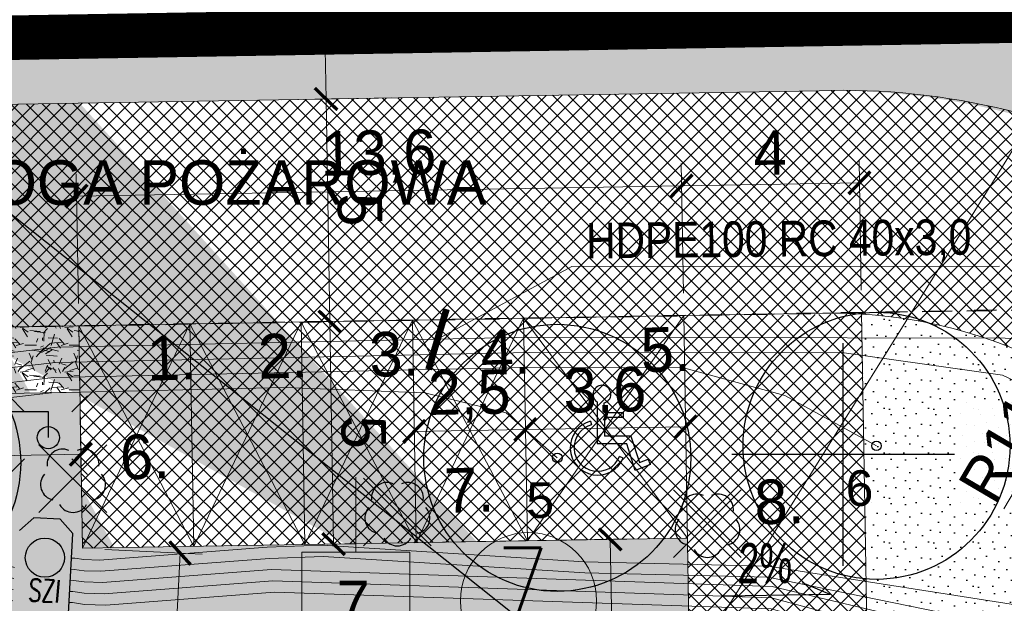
# Model space of a CAD drawing. Extents: x 40810 to 6568062, y -66833 to 5647239.
# Tile 27 of 43: x 6567781 to 6567804, y 5646997 to 5647010. Entities that reach past the tile are written whole.
import ezdxf
from ezdxf import colors
from ezdxf.entities.mleader import LeaderData, LeaderLine
from ezdxf.math import Vec2, Vec3

# ---------------------------------------------------------------- set-up
doc = ezdxf.new("R2010")
doc.units = 0
doc.header["$MEASUREMENT"] = 0
for name, pattern in [('ACAD_ISO10W100', [18, 12, -3, 0, -3]), ('DGN_STYLE_2191', [1, -0.25, 0.5, -0.25]), ('DGN_STYLE_9021', [7.5, 3.75, 3.75]), ('KTJZ01_05', [2, 1.5, -0.5])]:
    doc.linetypes.add(name, pattern=pattern)
doc.layers.get('0').update_dxf_attribs({"linetype": 'CONTINUOUS'})
doc.layers.get('Defpoints').update_dxf_attribs({"linetype": 'CONTINUOUS'})
for name, color, linetype, lineweight in [('_EKO_DŹ_odwierty', 4, 'CONTINUOUS', 25), ('_Eko_DŹ_odwierty_obszar', 4, 'CONTINUOUS', 25), ('_EKO_DŹ_odwierty_OPIS', 3, 'CONTINUOUS', 15), ('_EKO_DŹ_poziomy', 3, 'CONTINUOUS', 20), ('_EKO_DŻ_studnia', 4, 'CONTINUOUS', 30), ('_IS_EKO_opis', 7, 'CONTINUOUS', 15), ('A_wymiarowanie', 176, 'CONTINUOUS', 9), ('E_opisy', 7, 'CONTINUOUS', 15), ('l.widokowa', 140, 'CONTINUOUS', 15), ('szraf1', 8, 'CONTINUOUS', 5), ('wymiarowanie', 176, 'CONTINUOUS', 9)]:
    doc.layers.add(name, color=color, linetype=linetype, lineweight=lineweight)
for name, color, linetype in [('BDOT1', 7, 'CONTINUOUS'), ('D-opis', 104, 'CONTINUOUS'), ('EWID', 7, 'CONTINUOUS'), ('GESUT1', 7, 'CONTINUOUS'), ('REDAKCJA1', 7, 'CONTINUOUS'), ('Z-zielen', 62, 'CONTINUOUS')]:
    doc.layers.add(name, color=color, linetype=linetype)
doc.styles.add('$0$瑳汹1', font='arial.ttf', dxfattribs={"height": 1})
doc.styles.add('Arial_1', font='arial.ttf')
doc.styles.get("Standard").update_dxf_attribs({"font": 'GOTHIC.TTF'})
doc.styles.add('WYMIAR', font='simplex.shx', dxfattribs={"width": 0.7, "oblique": 2, "height": 0.5})
doc.dimstyles.new('Skala 1-50', dxfattribs={"dimtxt": 1, "dimasz": 0.5, "dimexe": 0.5, "dimexo": 0.5, "dimgap": 0.2, "dimtad": 1, "dimtxsty": 'Standard', "dimblk": 'ARCHTICK', "dimcen": 0.5, "dimclrd": 256, "dimclre": 256, "dimadec": 0, "dimazin": 0, "dimtfac": 1, "dimtdec": 1, "dimtmove": 1, "dimatfit": 3, "dimldrblk": 'ARCHTICK', "dimfxl": 0, "dimlwd": -1, "dimlwe": -1, "dimarcsym": 0})
pattern_1 = [(45, (0, 0), (-0.1767766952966, 0.1767766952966), []), (135, (0, 0), (-0.1767766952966, -0.1767766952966), [])]
pattern_2 = [(0, (0.04, 0.02), (0, 1), [0, -1]), (0, (0.36, 0.04), (0, 1), [0, -1]), (0, (0.18, 0.26), (0, 1), [0, -1]), (0, (0.4, 0.42), (0, 1), [0, -1]), (0, (0.14, 0.48), (0, 1), [0, -1]), (0, (0.22, 0.72), (0, 1), [0, -1]), (0, (0.08, 0.9), (0, 1), [0, -1]), (0, (0.4, 0.88), (0, 1), [0, -1]), (0, (0.64, 0.92), (0, 1), [0, -1]), (0, (0.76, 0.68), (0, 1), [0, -1]), (0, (0.96, 0.66), (0, 1), [0, -1]), (0, (0.96, 0.3), (0, 1), [0, -1]), (0, (0.78, 0.18), (0, 1), [0, -1]), (0, (0.5, 0.24), (0, 1), [0, -1]), (0, (0.68, 0.42), (0, 1), [0, -1]), (0, (0.5, 0.6), (0, 1), [0, -1]), (0, (0.92, 0.04), (0, 1), [0, -1])]

# ---------------------------------------------------------------- blocks, each defined once
blk = doc.blocks.new('K100')
at = {"layer": 'REDAKCJA1', "color": 7, "linetype": 'Continuous'}
for p, q in [((0, -50), (0, 50)), ((50, 0), (-50, 0))]:
    blk.add_line(p, q, dxfattribs=at)
blk = doc.blocks.new('OBOP02_1')
at = {"layer": 'BDOT1', "color": 7, "linetype": 'Continuous'}
blk.add_circle((0, 0), 0.01, dxfattribs=at)
for centre, start, end in [((-0.47, 0.647), 66, 186), ((0.47, 0.647), 354, 114), ((-0.761, -0.247), 138, 258), ((0.761, -0.247), 282, 42), ((0, -0.8), 210, 330)]:
    blk.add_arc(centre, 0.7, start, end, dxfattribs=at)
blk = doc.blocks.new('EGBP04_1')
at = {"layer": 'EWID', "color": 92, "linetype": 'Continuous'}
blk.add_circle((0, 0), 0.5, dxfattribs=at)
blk = doc.blocks.new('_ArchTick')
at = {"color": 0, "linetype": 'ByBlock', "const_width": 0.15}
blk.add_lwpolyline([(-0.5, -0.5), (0.5, 0.5)], dxfattribs=at)
blk = doc.blocks.new('*D205')
at = {"layer": 'Defpoints', "color": 0}
for p in [(6567787.817, 5647002.978), (6567788.462, 5647002.989), (6567787.902, 5646997.979)]:
    blk.add_point(p, dxfattribs=at)
at = {"layer": 'wymiarowanie'}
for p, q in [((6567788.317, 5647002.987), (6567788.962, 5647002.998)), ((6567788.547, 5646997.99), (6567788.462, 5647002.989)), ((6567788.401, 5646997.988), (6567789.047, 5646997.998))]:
    blk.add_line(p, q, dxfattribs=at)
at = {"layer": 'wymiarowanie', "linetype": 'Continuous', "xscale": 0.5, "yscale": 0.5, "zscale": 0.5}
for p, rotation in [((6567788.462, 5647002.989), 90.97030732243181), ((6567788.547, 5646997.99), 270.9703073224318)]:
    blk.add_blockref('_ArchTick', p, dxfattribs=dict(at, rotation=rotation))
at = {"layer": 'wymiarowanie', "color": 0, "linetype": 'Continuous', "insert": (6567789.217, 5647000.502), "char_height": 1, "attachment_point": 5, "rotation": 270.9703}
blk.add_mtext('5', dxfattribs=at)
blk = doc.blocks.new('*D206')
at = {"layer": 'Defpoints', "color": 0}
for p in [(6567790.355, 5647008.022), (6567788.377, 5647007.989), (6567787.817, 5647002.978)]:
    blk.add_point(p, dxfattribs=at)
at = {"layer": 'wymiarowanie'}
for p, q in [((6567789.855, 5647008.014), (6567787.878, 5647007.98)), ((6567788.462, 5647002.989), (6567788.377, 5647007.989)), ((6567788.317, 5647002.987), (6567788.962, 5647002.998))]:
    blk.add_line(p, q, dxfattribs=at)
at = {"layer": 'wymiarowanie', "linetype": 'Continuous', "xscale": 0.5, "yscale": 0.5, "zscale": 0.5}
for p, rotation in [((6567788.377, 5647007.989), 90.97030732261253), ((6567788.462, 5647002.989), 270.9703073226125)]:
    blk.add_blockref('_ArchTick', p, dxfattribs=dict(at, rotation=rotation))
at = {"layer": 'wymiarowanie', "color": 0, "linetype": 'Continuous', "insert": (6567789.132, 5647005.501), "char_height": 1, "attachment_point": 5, "rotation": 270.9703}
blk.add_mtext('5', dxfattribs=at)
blk = doc.blocks.new('ZNAK-NIEPELNOSPRAWNY')
at = {"color": 18, "linetype": 'Continuous', "true_color": 0x000000}
for p, q in [((83.2, 120), (83.2, 66)), ((91.6, 118.5), (91.6, 106.3)), ((91.6, 106.3), (116.7, 106.3)), ((92.5, 99.8), (92.5, 76)), ((116.7, 99.8), (92.5, 99.8)), ((121.3, 66), (83.2, 66)), ((126.6, 76), (92.5, 76)), ((132.4, 31.7), (121.3, 66)), ((126.6, 76), (138, 41.9)), ((151.9, 39.1), (132.4, 31.7)), ((138, 41.9), (149.2, 46.2))]:
    blk.add_line(p, q, dxfattribs=at)
at = {"color": 18, "true_color": 0x000000}
for p, q in [((116.7, 106.3), (116.7, 99.8)), ((74.6, 95.3), (75.9, 90.5)), ((116.7, 47.6), (112, 49.5)), ((151.9, 39.1), (149.2, 46.2))]:
    blk.add_line(p, q, dxfattribs=at)
for centre, radius, start, end in [((89.3, 129.9), 11.6, 281.3814, 238.4269), ((83.8, 61), 35.5, 105.0242, 337.7265), ((83.8, 61), 30.5, 105.0242, 337.7265)]:
    blk.add_arc(centre, radius, start, end, dxfattribs=at)
blk = doc.blocks.new('*D234')
at = {"layer": 'Defpoints', "color": 0}
for p in [(6567782.902, 5646997.894), (6567782.54, 5646990.498), (6567784.734, 5646990.39)]:
    blk.add_point(p, dxfattribs=at)
at = {"layer": 'wymiarowanie'}
for p, q in [((6567783.402, 5646997.87), (6567785.595, 5646997.763)), ((6567785.096, 5646997.787), (6567784.734, 5646990.39)), ((6567783.04, 5646990.473), (6567785.233, 5646990.366))]:
    blk.add_line(p, q, dxfattribs=at)
at = {"layer": 'wymiarowanie', "linetype": 'Continuous', "xscale": 0.5, "yscale": 0.5, "zscale": 0.5}
for p, rotation in [((6567785.096, 5646997.787), 87.19807719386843), ((6567784.734, 5646990.39), 267.1980771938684)]:
    blk.add_blockref('_ArchTick', p, dxfattribs=dict(at, rotation=rotation))
at = {"layer": 'wymiarowanie', "color": 0, "linetype": 'Continuous', "insert": (6567784.145, 5646994.126), "char_height": 1, "attachment_point": 5, "rotation": 87.1981}
blk.add_mtext('7,41', dxfattribs=at)
blk = doc.blocks.new('*D235')
at = {"layer": 'Defpoints', "color": 0}
for p in [(6567794.765, 5646998.095), (6567788.356, 5646997.987), (6567788.578, 5646984.869)]:
    blk.add_point(p, dxfattribs=at)
at = {"layer": 'wymiarowanie'}
for p, q in [((6567788.856, 5646997.995), (6567795.265, 5646998.104)), ((6567794.987, 5646984.977), (6567794.765, 5646998.095)), ((6567789.078, 5646984.877), (6567795.487, 5646984.986))]:
    blk.add_line(p, q, dxfattribs=at)
at = {"layer": 'wymiarowanie', "linetype": 'Continuous', "xscale": 0.5, "yscale": 0.5, "zscale": 0.5}
for p, rotation in [((6567794.765, 5646998.095), 90.97030732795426), ((6567794.987, 5646984.977), 270.9703073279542)]:
    blk.add_blockref('_ArchTick', p, dxfattribs=dict(at, rotation=rotation))
at = {"layer": 'wymiarowanie', "color": 0, "linetype": 'Continuous', "insert": (6567795.647, 5646991.549), "char_height": 1, "attachment_point": 5, "rotation": 270.9703}
blk.add_mtext('13,12', dxfattribs=at)
blk = doc.blocks.new('*D243')
at = {"layer": 'Defpoints', "color": 0}
for p in [(6567796.366, 5647006.038), (6567796.416, 5647003.124), (6567782.818, 5647002.894)]:
    blk.add_point(p, dxfattribs=at)
at = {"layer": 'wymiarowanie'}
for p, q in [((6567796.407, 5647003.624), (6567796.358, 5647006.538)), ((6567782.809, 5647003.394), (6567782.76, 5647006.308)), ((6567782.768, 5647005.808), (6567796.366, 5647006.038))]:
    blk.add_line(p, q, dxfattribs=at)
at = {"layer": 'wymiarowanie', "linetype": 'Continuous', "xscale": 0.5, "yscale": 0.5, "zscale": 0.5}
for p, rotation in [((6567796.366, 5647006.038), 0.9703072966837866), ((6567782.768, 5647005.808), 180.9703072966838)]:
    blk.add_blockref('_ArchTick', p, dxfattribs=dict(at, rotation=rotation))
at = {"layer": 'wymiarowanie', "color": 0, "linetype": 'Continuous', "insert": (6567789.554, 5647006.694), "char_height": 1, "attachment_point": 5, "rotation": 0.9703}
blk.add_mtext('13,6', dxfattribs=at)
blk = doc.blocks.new('*D244')
at = {"layer": 'Defpoints', "color": 0}
for p in [(6567800.366, 5647006.106), (6567796.416, 5647003.124), (6567800.415, 5647003.192)]:
    blk.add_point(p, dxfattribs=at)
at = {"layer": 'wymiarowanie'}
for p, q in [((6567796.407, 5647003.624), (6567796.358, 5647006.538)), ((6567800.407, 5647003.692), (6567800.357, 5647006.606)), ((6567796.366, 5647006.038), (6567800.366, 5647006.106))]:
    blk.add_line(p, q, dxfattribs=at)
at = {"layer": 'wymiarowanie', "linetype": 'Continuous', "xscale": 0.5, "yscale": 0.5, "zscale": 0.5}
for p, rotation in [((6567796.366, 5647006.038), 180.9703073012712), ((6567800.366, 5647006.106), 0.9703073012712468)]:
    blk.add_blockref('_ArchTick', p, dxfattribs=dict(at, rotation=rotation))
at = {"layer": 'wymiarowanie', "color": 0, "linetype": 'Continuous', "insert": (6567798.354, 5647006.785), "char_height": 1, "attachment_point": 5, "rotation": 0.9703}
blk.add_mtext('4', dxfattribs=at)
blk = doc.blocks.new('*D277')
at = {"layer": 'Defpoints', "color": 0}
for p in [(6567805.305, 5647001.661), (6567799.729, 5646992.178)]:
    blk.add_point(p, dxfattribs=at)
at = {"layer": 'wymiarowanie'}
blk.add_line((6567803.61, 5646998.779), (6567805.305, 5647001.661), dxfattribs=at)
at = {"layer": 'wymiarowanie', "linetype": 'Continuous', "xscale": 0.5, "yscale": 0.5, "zscale": 0.5, "rotation": 59.54507785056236}
blk.add_blockref('_ArchTick', (6567805.305, 5647001.661), dxfattribs=at)
at = {"layer": 'wymiarowanie', "color": 0, "linetype": 'Continuous', "insert": (6567803.6, 5647000.143), "char_height": 1, "attachment_point": 5, "rotation": 59.5451}
blk.add_mtext('R11', dxfattribs=at)
blk = doc.blocks.new('*D288')
at = {"layer": 'Defpoints', "color": 0}
for p in [(6567786.84, 5647009.46), (6567786.865, 5647007.963), (6567788.377, 5647007.989)]:
    blk.add_point(p, dxfattribs=at)
at = {"layer": 'wymiarowanie'}
for p, q in [((6567788.352, 5647009.486), (6567788.297, 5647012.736)), ((6567787.34, 5647009.468), (6567788.852, 5647009.494)), ((6567788.352, 5647009.486), (6567788.377, 5647007.989)), ((6567787.365, 5647007.971), (6567788.877, 5647007.997))]:
    blk.add_line(p, q, dxfattribs=at)
at = {"layer": 'wymiarowanie', "linetype": 'Continuous', "xscale": 0.5, "yscale": 0.5, "zscale": 0.5}
for p, rotation in [((6567788.352, 5647009.486), 90.97030731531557), ((6567788.377, 5647007.989), 270.9703073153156)]:
    blk.add_blockref('_ArchTick', p, dxfattribs=dict(at, rotation=rotation))
at = {"layer": 'wymiarowanie', "color": 0, "linetype": 'Continuous', "insert": (6567789.073, 5647011.714), "char_height": 1, "attachment_point": 5, "rotation": 270.9703}
blk.add_mtext('1,5', dxfattribs=at)
blk = doc.blocks.new('*D301')
at = {"layer": 'Defpoints', "color": 0}
for p in [(6567782.843, 5647001.394), (6567772.844, 5647001.225), (6567782.866, 5647000.006)]:
    blk.add_point(p, dxfattribs=at)
at = {"layer": 'wymiarowanie'}
for p, q in [((6567772.853, 5647000.725), (6567772.876, 5646999.337)), ((6567782.851, 5647000.894), (6567782.875, 5646999.506)), ((6567772.868, 5646999.837), (6567782.866, 5647000.006))]:
    blk.add_line(p, q, dxfattribs=at)
at = {"layer": 'wymiarowanie', "linetype": 'Continuous', "xscale": 0.5, "yscale": 0.5, "zscale": 0.5}
for p, rotation in [((6567782.866, 5647000.006), 0.9703073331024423), ((6567772.868, 5646999.837), 180.9703073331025)]:
    blk.add_blockref('_ArchTick', p, dxfattribs=dict(at, rotation=rotation))
at = {"layer": 'wymiarowanie', "color": 0, "linetype": 'Continuous', "insert": (6567777.855, 5647000.646), "char_height": 1, "attachment_point": 5, "rotation": 0.9703}
blk.add_mtext('10', dxfattribs=at)
blk = doc.blocks.new('*D303')
at = {"layer": 'Defpoints', "color": 0}
for p in [(6567792.856, 5647000.701), (6567796.456, 5647000.762), (6567792.858, 5647000.563)]:
    blk.add_point(p, dxfattribs=at)
at = {"layer": 'wymiarowanie'}
for p, q in [((6567796.458, 5647000.624), (6567792.858, 5647000.563)), ((6567796.464, 5647000.262), (6567796.466, 5647000.124)), ((6567792.865, 5647000.201), (6567792.867, 5647000.063))]:
    blk.add_line(p, q, dxfattribs=at)
at = {"layer": 'wymiarowanie', "linetype": 'Continuous', "xscale": 0.5, "yscale": 0.5, "zscale": 0.5}
for p, rotation in [((6567796.458, 5647000.624), 0.9703073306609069), ((6567792.858, 5647000.563), 180.9703073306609)]:
    blk.add_blockref('_ArchTick', p, dxfattribs=dict(at, rotation=rotation))
at = {"layer": 'wymiarowanie', "color": 0, "linetype": 'Continuous', "insert": (6567794.645, 5647001.365), "char_height": 1, "attachment_point": 5, "rotation": 0.9703}
blk.add_mtext('3,6', dxfattribs=at)
blk = doc.blocks.new('*D304')
at = {"layer": 'Defpoints', "color": 0}
for p in [(6567792.856, 5647000.701), (6567790.359, 5647000.521), (6567790.364, 5647000.202)]:
    blk.add_point(p, dxfattribs=at)
at = {"layer": 'wymiarowanie'}
for p, q in [((6567790.356, 5647000.702), (6567790.35, 5647001.021)), ((6567792.858, 5647000.563), (6567790.359, 5647000.521)), ((6567792.865, 5647000.201), (6567792.867, 5647000.063))]:
    blk.add_line(p, q, dxfattribs=at)
at = {"layer": 'wymiarowanie', "linetype": 'Continuous', "xscale": 0.5, "yscale": 0.5, "zscale": 0.5}
for p, rotation in [((6567790.359, 5647000.521), 180.9703073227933), ((6567792.858, 5647000.563), 0.9703073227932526)]:
    blk.add_blockref('_ArchTick', p, dxfattribs=dict(at, rotation=rotation))
at = {"layer": 'wymiarowanie', "color": 0, "linetype": 'Continuous', "insert": (6567791.596, 5647001.313), "char_height": 1, "attachment_point": 5, "rotation": 0.9703}
blk.add_mtext('2,5', dxfattribs=at)

msp = doc.modelspace()

# ---------------------------------------------------------------- hatches: boundary and pattern name
at = {"layer": 'szraf1', "true_color": 0xc7c8ca}
h = msp.add_hatch(dxfattribs=at)
h.set_pattern_fill('ANSI37', color=9, scale=2, style=0)
h.set_pattern_definition(pattern_1)
h.paths.add_polyline_path([(6567823.29, 5646949.789), (6567823.25, 5646947.076), (6567815.665, 5646947.38, 0.196657), (6567818.004, 5646952.37), (6567818.832, 5646976.873, 0.160815), (6567817.35, 5646983.958), (6567809.203, 5646997.768, 0.265433), (6567799.729, 5647003.178), (6567753.063, 5647002.39, 0.208172), (6567747.98, 5647000.075), (6567747.21, 5647008.79), (6567747.35, 5647008.792, 0.163859), (6567751.584, 5647007.366), (6567799.729, 5647008.178, -0.27448), (6567813.51, 5647000.308), (6567821.657, 5646986.499, -0.142644), (6567823.867, 5646977.829), (6567822.996, 5646952.047, 0.081845)])
at = {"layer": 'szraf1', "linetype": 'Continuous'}
h = msp.add_hatch(dxfattribs=at)
h.set_pattern_fill('ANSI37', color=40, scale=2, style=0)
h.set_pattern_definition(pattern_1)
h.paths.add_polyline_path([(6567813.016, 5646947.486), (6567815.626, 5646947.346, 0.207654), (6567818.004, 5646952.371), (6567818.87, 5646977.998, 0.142644), (6567817.35, 5646983.958), (6567812.57, 5646992.062), (6567801.529, 5646992.602, -0.395059), (6567800.578, 5646993.584), (6567800.416, 5647003.157), (6567796.416, 5647003.124), (6567796.572, 5646993.912, -0.419182), (6567795.572, 5646992.895), (6567776.232, 5646993.84), (6567775.17, 5646972.145), (6567787.446, 5646971.544), (6567787.305, 5646968.647), (6567797.093, 5646968.168), (6567797.235, 5646971.065), (6567815.626, 5646970.165, -0.399962), (6567817.053, 5646968.667), (6567816.505, 5646952.421, -0.299344)])
h.paths.add_polyline_path([(6567795.834, 5646973.136), (6567797.332, 5646973.062), (6567797.308, 5646972.563), (6567815.631, 5646971.666, 0.418657), (6567817.204, 5646973.114), (6567817.371, 5646978.049, 0.142644), (6567816.058, 5646983.196), (6567812.161, 5646989.802, 0.297098), (6567811.15, 5646990.629), (6567801.519, 5646991.101, 0.414214), (6567800.471, 5646990.151), (6567800.448, 5646989.679), (6567794.595, 5646989.966), (6567794.667, 5646991.436), (6567781.462, 5646992.082), (6567777.657, 5646992.268), (6567776.742, 5646973.57), (6567787.52, 5646973.042), (6567787.537, 5646973.529), (6567789.042, 5646973.456), (6567788.876, 5646970.072), (6567795.668, 5646969.74)], flags=16)
h = msp.add_hatch(dxfattribs=at)
h.set_pattern_fill('ANSI37', color=8, scale=2, style=0)
h.set_pattern_definition(pattern_1)
h.paths.add_polyline_path([(6567782.818, 5647002.894), (6567782.902, 5646997.894), (6567796.5, 5646998.125), (6567796.416, 5647003.124)])
h = msp.add_hatch(dxfattribs=at)
h.set_pattern_fill('GRAVL1', color=256, style=0)
h.set_pattern_definition([(228.0128, (0.72, 1), (-7.99999823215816, -9.00000134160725), [0.134536, -13.319088]), (184.9697, (0.63, 0.9), (12.00000105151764, 0.99999130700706), [0.230868, -22.855925]), (132.5104, (0.4, 0.88), (9.9999907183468, -11.0000086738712), [0.162788, -16.116032]), (267.2737, (0.01, 0.63), (0.9999960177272, 20.00000029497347), [0.210238, -20.813558]), (292.8337, (0, 0.42), (-5.00000990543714, 11.99999641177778), [0.206155, -20.409373]), (357.2737, (0.08, 0.23), (-20.00000029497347, 0.9999960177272), [0.210238, -20.813558]), (37.6942, (0.29, 0.22), (-13.00000734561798, -9.99999040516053), [0.278029, -27.524849]), (72.2553, (0.51, 0.39), (7.00001076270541, 21.99999623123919), [0.262488, -25.986321]), (121.4296, (0.59, 0.64), (-8.00000823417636, 12.99999503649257), [0.21095, -20.884073]), (175.2364, (0.48, 0.82), (11.0000009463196, -0.9999915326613), [0.240832, -11.800763]), (222.3974, (0.24, 0.84), (-12.00000735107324, -10.99999208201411), [0.311448, -30.833375]), (138.8141, (1, 0.62), (-7.0000029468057, 5.9999973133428), [0.106301, -10.523844]), (171.4692, (0.92, 0.69), (12.99999828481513, -2.0000079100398), [0.202237, -20.021511]), (225, (0.72, 0.72), (-2e-16, -1.00000030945), [0.141421, -1.272792]), (203.1986, (0.65, 0.84), (4.999999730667, 2.0000013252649), [0.076158, -7.539615]), (291.8014, (0.58, 0.81), (-0.9999999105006, 3.0000002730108), [0.107703, -5.277462]), (30.9638, (0.62, 0.71), (2.999998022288, 2.0000024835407), [0.174929, -5.656023]), (161.5651, (0.77, 0.8), (2.000000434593, -0.999998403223), [0.126491, -3.035787]), (16.3895, (0, 0.81), (10.00000219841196, 2.99999270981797), [0.1772, -17.542845]), (70.3462, (0.17, 0.86), (-3.99999524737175, -11.0000021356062), [0.148661, -14.717408]), (293.1986, (0.77, 1), (-2.0000013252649, 4.999999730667), [0.152315, -7.463458]), (343.6105, (0.83, 0.86), (-10.00000219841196, 2.99999270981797), [0.1772, -17.542845]), (339.444, (0, 0.19), (-5.0000018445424, 1.9999959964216), [0.17088, -8.373124]), (294.7751, (0.16, 0.13), (-4.99999218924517, 11.0000034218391), [0.143178, -14.174643]), (66.8014, (0.78, 0), (2.0000013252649, 4.999999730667), [0.152315, -7.463458]), (17.354, (0.84, 0.14), (-13.00000201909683, -3.9999945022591), [0.167631, -16.595424]), (69.444, (0.29, 0), (-1.9999959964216, -5.0000018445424), [0.08544, -8.458564]), (101.3099, (0.72, 0), (-0.9999976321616, 4.000000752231), [0.05099, -5.048029]), (165.9638, (0.71, 0.05), (3.00000054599, -0.999998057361), [0.206155, -3.91695]), (186.009, (0.51, 0.1), (9.99999975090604, 0.99999931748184), [0.19105, -18.913923]), (303.6901, (0.62, 0.62), (-1.000001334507, 1.999999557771), [0.144222, -3.461329]), (353.1572, (0.7, 0.5), (16.99999936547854, -2.00000799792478), [0.251794, -24.927563]), (60.9454, (0.95, 0.47), (-4.0000000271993, -7.0000003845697), [0.102956, -10.192674]), (90, (1, 0.56), (-1, 1), [0.06, -0.94]), (120.2564, (0.49, 0.13), (3.9999948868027, -7.00000245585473), [0.138924, -13.75352]), (48.0128, (0.42, 0.25), (7.99999823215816, 9.00000134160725), [0.269072, -13.184552]), (0, (0.6, 0.45), (1, 1), [0.26, -0.74]), (325.3048, (0.86, 0.45), (-9.9999942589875, 7.00000860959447), [0.158114, -15.653274]), (254.0546, (0.99, 0.36), (-0.9999998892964, -4.0000001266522), [0.145602, -7.134508]), (207.646, (0.95, 0.22), (-18.99999580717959, -10.00000771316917), [0.237065, -23.469474]), (175.4261, (0.74, 0.11), (-13.00000055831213, 0.99999480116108), [0.250799, -24.829074])])
h.paths.add_polyline_path([(6567772.819, 5647002.724), (6567772.844, 5647001.225), (6567782.843, 5647001.405), (6567782.818, 5647002.894)])
at = {"layer": 'wymiarowanie', "linetype": 'Continuous', "true_color": 0xffffff}
msp.add_hatch(color=7, dxfattribs=at).paths.add_polyline_path([(6567787.831, 5646995.386), (6567790.259, 5646995.386), (6567790.259, 5646997.805), (6567787.831, 5646997.805)])
at = {"layer": 'Z-zielen', "linetype": 'Continuous'}
h = msp.add_hatch(dxfattribs=at)
h.set_pattern_fill('STIPPLE', color=256, style=0)
h.set_pattern_definition(pattern_2)
h.paths.add_polyline_path([(6567834.6, 5646957.495), (6567823.191, 5646957.827), (6567823.445, 5646965.336), (6567828.442, 5646965.168), (6567828.864, 5646977.66), (6567823.867, 5646977.829, 0.142655), (6567821.657, 5646986.499), (6567813.237, 5647000.769, 0.26076), (6567799.458, 5647008.176), (6567751.703, 5647007.367), (6567753.913, 5647007.405), (6567751.011, 5647008.834), (6567829.898, 5647009.741)])
h.paths.add_polyline_path([(6567821.79, 5646988.53), (6567828.8, 5646988.46), (6567828.94, 5647000.44), (6567821.94, 5647000.52)], flags=16)
h.paths.add_polyline_path([(6567821.94, 5647003.02), (6567820.471, 5647003.038), (6567820.304, 5646991.747), (6567818.548, 5646991.769), (6567820.448, 5646988.547), (6567821.79, 5646988.53)], flags=16)
h.paths.add_polyline_path([(6567829.53, 5646985.826, 1), (6567825.131, 5646985.826, 1)], flags=16)
h.paths.add_polyline_path([(6567821.94, 5647003.02), (6567825.04, 5647003.02), (6567825.04, 5647000.52), (6567821.94, 5647000.52)], flags=16)
edge = h.paths.add_edge_path()
edge.add_arc((6567747.432, 5647001.681), 7.112, -80.8591, 5.919, ccw=False)
edge.add_line((6567748.561, 5646994.662), (6567748.006, 5647000.103))
edge.add_arc((6567753.178, 5646995.4), 6.991, 91.0011, 137.7188, ccw=False)
edge.add_line((6567753.056, 5647002.39), (6567754.503, 5647002.414))
h = msp.add_hatch(dxfattribs=at)
h.set_pattern_fill('STIPPLE', color=256, style=0)
h.set_pattern_definition([(0, (0.04, 0.02), (0, 1), [0, -1]), (0, (0.36, 0.04), (0, 1), [0, -1]), (0, (0.18, 0.26), (0, 1), [0, -1]), (0, (0.4, 0.42), (0, 1), [0, -1]), (0, (0.14, 0.48), (0, 1), [0, -1]), (0, (0.22, 0.72), (0, 1), [0, -1]), (0, (0.08, 0.9), (0, 1), [0, -1]), (0, (0.4, 0.88), (0, 1), [0, -1]), (0, (0.64, 0.92), (0, 1), [0, -1]), (0, (0.76, 0.68), (0, 1), [0, -1]), (0, (0.96, 0.66), (0, 1), [0, -1]), (0, (0.96, 0.3), (0, 1), [0, -1]), (0, (0.78, 0.18), (0, 1), [0, -1]), (0, (0.5, 0.24), (0, 1), [0, -1]), (0, (0.68, 0.42), (0, 1), [0, -1]), (0, (0.5, 0.6), (0, 1), [0, -1]), (0, (0.92, 0.04), (0, 1), [0, -1])])
h.paths.add_polyline_path([(6567800.416, 5647003.157), (6567800.574, 5646993.782, 0.439857), (6567801.529, 5646992.602), (6567812.57, 5646992.062), (6567809.203, 5646997.768, 0.248789)])
h = msp.add_hatch(dxfattribs=at)
h.set_pattern_fill('STIPPLE', color=256, style=0)
h.set_pattern_definition(pattern_2)
h.paths.add_polyline_path([(6567747.986, 5647000), (6567748.781, 5646991.01), (6567776.084, 5646990.814), (6567776.232, 5646993.84), (6567795.523, 5646992.896, 0.450494), (6567796.571, 5646993.97), (6567796.5, 5646998.125), (6567782.902, 5646997.894), (6567782.843, 5647001.405), (6567772.844, 5647001.236), (6567772.819, 5647002.724), (6567753.063, 5647002.39, 0.214723)])

# ---------------------------------------------------------------- linework, layer by layer
at = {"lineweight": 5}
msp.add_circle((6567792.927, 5646996.717), 1.53, dxfattribs=at)
at = {"layer": '_EKO_DŹ_odwierty'}
for centre in [(6567800.749, 5647000.197), (6567793.574, 5646999.927)]:
    msp.add_circle(centre, 0.108, dxfattribs=at)
at = {"layer": '_Eko_DŹ_odwierty_obszar'}
for centre in [(6567800.749, 5647000.197), (6567793.574, 5646999.927), (6567778.513, 5646999.821)]:
    msp.add_circle(centre, 3, dxfattribs=at)
at = {"layer": '_EKO_DŹ_poziomy'}
for p, q in [((6567782.729, 5646997.671), (6567782.658, 5646997.675)), ((6567782.716, 5646997.421), (6567782.644, 5646997.425)), ((6567782.702, 5646997.172), (6567782.631, 5646997.176)), ((6567782.689, 5646996.922), (6567782.617, 5646996.926)), ((6567782.675, 5646996.673), (6567782.604, 5646996.676))]:
    msp.add_line(p, q, dxfattribs=at)
for points in [[(6567814.379, 5647000.393), (6567810.624, 5647002.362), (6567807.181, 5647002.611), (6567793.001, 5647002.636), (6567782.341, 5647002.41), (6567780.741, 5647002.226), (6567779.637, 5647001.39), (6567779.297, 5646999.592), (6567780.594, 5646996.917), (6567781.333, 5646996.717)], [(6567806.726, 5647000.299), (6567803.582, 5647001.786), (6567800.023, 5647002.283), (6567792.94, 5647002.296), (6567782.297, 5647002.07), (6567780.792, 5647001.897), (6567779.846, 5647001.181), (6567779.546, 5646999.594), (6567780.74, 5646997.131), (6567781.346, 5646996.967)], [(6567800.749, 5647000.197), (6567798.687, 5647001.331), (6567796.407, 5647001.95), (6567792.878, 5647001.956), (6567782.252, 5647001.73), (6567780.843, 5647001.568), (6567780.054, 5647000.971), (6567779.794, 5646999.596), (6567780.886, 5646997.345), (6567781.359, 5646997.217)], [(6567793.574, 5646999.927), (6567792.425, 5647000.939), (6567790.6, 5647001.39), (6567787.459, 5647001.508), (6567782.208, 5647001.391), (6567780.894, 5647001.24), (6567780.263, 5647000.762), (6567780.043, 5646999.597), (6567781.031, 5646997.559), (6567781.373, 5646997.466)], [(6567818.726, 5646994.299), (6567798.314, 5646997.496), (6567794.179, 5646997.593), (6567788.287, 5646997.966), (6567787.056, 5646997.919), (6567783.282, 5646997.631), (6567782.934, 5646997.642), (6567782.729, 5646997.671)], [(6567812.726, 5646994.299), (6567798.316, 5646997.244), (6567794.194, 5646997.341), (6567788.312, 5646997.713), (6567787.102, 5646997.667), (6567783.317, 5646997.378), (6567782.937, 5646997.39), (6567782.716, 5646997.421)], [(6567824.726, 5646982.299), (6567820.403, 5646988.73), (6567815.831, 5646992.903), (6567798.4, 5646997.036), (6567787.148, 5646997.415), (6567783.353, 5646997.125), (6567782.94, 5646997.138), (6567782.702, 5646997.172)], [(6567824.726, 5646976.299), (6567819.644, 5646988.286), (6567815.58, 5646992.158), (6567798.389, 5646996.785), (6567787.183, 5646997.162), (6567783.388, 5646996.872), (6567782.943, 5646996.886), (6567782.689, 5646996.922)], [(6567818.726, 5646982.299), (6567818.716, 5646987.838), (6567815.452, 5646991.742), (6567798.378, 5646996.533), (6567787.218, 5646996.909), (6567783.424, 5646996.619), (6567782.945, 5646996.634), (6567782.675, 5646996.673)]]:
    msp.add_lwpolyline(points, dxfattribs=at)
at = {"layer": '_EKO_DŻ_studnia'}
for p, q in [((6567781.489, 5646998.295), (6567781.805, 5646998.578)), ((6567782.404, 5646998.546), (6567781.805, 5646998.578)), ((6567782.688, 5646998.23), (6567782.404, 5646998.546)), ((6567782.545, 5646995.594), (6567782.688, 5646998.23))]:
    msp.add_line(p, q, dxfattribs=at)
msp.add_circle((6567782.057, 5646997.684), 0.44, dxfattribs=at)
at = {"layer": 'BDOT1', "color": 7, "linetype": 'DGN_STYLE_9021'}
msp.add_lwpolyline([(6567748.28, 5647007.39), (6567748.14, 5647008.69), (6567786.71, 5647009.83), (6567786.9, 5647009.74)], dxfattribs=at)
at = {"layer": 'EWID', "color": 92, "linetype": 'DGN_STYLE_2191'}
for p, q in [((6567786.84, 5647009.46), (6567785.39, 5647032.94)), ((6567785.391, 5647032.942), (6567786.84, 5647009.46)), ((6567786.84, 5647009.46), (6567747.21, 5647008.79)), ((6567747.21, 5647008.79), (6567786.84, 5647009.46)), ((6567747.783, 5647002.3), (6567830.443, 5647003.7)), ((6567830.443, 5647003.7), (6567747.783, 5647002.3))]:
    msp.add_line(p, q, dxfattribs=at)
at = {"layer": 'GESUT1', "color": 1, "linetype": 'Continuous'}
for p, q in [((6567781.249, 5647001.317), (6567781.602, 5647000.963)), ((6567783.017, 5647001.317), (6567782.663, 5647000.963)), ((6567775.566, 5647000.971), (6567782.133, 5647000.971)), ((6567782.133, 5647000.971), (6567782.133, 5647000.382)), ((6567781.249, 5646999.549), (6567781.602, 5646999.903)), ((6567783.017, 5646999.549), (6567782.663, 5646999.903))]:
    msp.add_line(p, q, dxfattribs=at)
msp.add_circle((6567782.133, 5647000.382), 0.25, dxfattribs=at)
at = {"layer": 'l.widokowa', "color": 5, "linetype": 'Continuous'}
for p, q in [((6567751.16, 5647007.358), (6567799.458, 5647008.176)), ((6567752.723, 5647002.384), (6567799.543, 5647003.177)), ((6567796.572, 5646993.912), (6567796.416, 5647003.124)), ((6567800.578, 5646993.584), (6567800.415, 5647003.192)), ((6567785.402, 5646997.937), (6567785.317, 5647002.936)), ((6567787.902, 5646997.979), (6567787.817, 5647002.978)), ((6567790.401, 5646998.021), (6567790.316, 5647003.021)), ((6567792.901, 5646998.064), (6567792.816, 5647003.063)), ((6567782.902, 5646997.894), (6567782.818, 5647002.894)), ((6567782.902, 5646997.894), (6567796.5, 5646998.125))]:
    msp.add_line(p, q, dxfattribs=at)
msp.add_lwpolyline([(6567782.818, 5647002.894), (6567782.843, 5647001.405), (6567772.844, 5647001.225), (6567772.819, 5647002.724), (6567782.818, 5647002.894)], dxfattribs=at)
for centre, radius, start, end in [((6567799.98, 5646992.626), 15.559, 29.5886, 91.9202), ((6567799.729, 5646992.178), 11, 30.5385, 90.9703)]:
    msp.add_arc(centre, radius, start, end, dxfattribs=at)
at = {"layer": 'wymiarowanie', "linetype": 'Continuous'}
msp.add_line((6567807.895, 5647013.406), (6567792.53, 5646988.75), dxfattribs=at)
at = {"layer": 'wymiarowanie', "color": 7, "linetype": 'Continuous'}
for p, q in [((6567796.416, 5647003.124), (6567792.901, 5646998.064)), ((6567785.317, 5647002.936), (6567782.902, 5646997.894)), ((6567785.317, 5647002.936), (6567787.902, 5646997.979)), ((6567787.817, 5647002.978), (6567785.402, 5646997.937)), ((6567787.817, 5647002.978), (6567790.401, 5646998.021)), ((6567790.316, 5647003.021), (6567787.902, 5646997.979)), ((6567790.316, 5647003.021), (6567792.901, 5646998.064)), ((6567792.816, 5647003.063), (6567790.401, 5646998.021)), ((6567792.816, 5647003.063), (6567796.5, 5646998.125)), ((6567782.818, 5647002.894), (6567785.402, 5646997.937)), ((6567789.045, 5646997.805), (6567789.045, 5646999.489))]:
    msp.add_line(p, q, dxfattribs=at)
at = {"layer": 'wymiarowanie', "color": 1, "linetype": 'Continuous', "lineweight": 30}
for p, q in [((6567781.924, 5647000.221), (6567783.446, 5646998.699)), ((6567781.924, 5646998.699), (6567783.446, 5647000.221)), ((6567789.215, 5646999.471), (6567790.736, 5646997.949)), ((6567789.215, 5646997.949), (6567790.736, 5646999.471)), ((6567796.184, 5646999.211), (6567797.706, 5646997.689)), ((6567796.184, 5646997.689), (6567797.706, 5646999.211))]:
    msp.add_line(p, q, dxfattribs=at)
at = {"layer": 'wymiarowanie', "lineweight": 30}
msp.add_line((6567799.705, 5646996.858), (6567799.083, 5646997.12), dxfattribs=at)
at = {"layer": 'wymiarowanie', "color": 30, "linetype": 'KTJZ01_05', "const_width": 1}
msp.add_lwpolyline([(6567786.84, 5647009.46), (6567747.21, 5647008.79), (6567747.783, 5647002.3), (6567752.41, 5646949.92), (6567823.25, 5646947.076), (6567823.41, 5646957.82), (6567834.6, 5646957.54), (6567830.44, 5647003.7), (6567829.858, 5647010.193), (6567786.84, 5647009.46)], dxfattribs=at)
at = {"layer": 'wymiarowanie', "color": 7, "linetype": 'Continuous'}
msp.add_lwpolyline([(6567787.831, 5646995.386), (6567790.259, 5646995.386), (6567790.259, 5646997.805), (6567787.831, 5646997.805)], close=True, dxfattribs=at)
at = {"layer": 'wymiarowanie', "lineweight": 30, "flags": 128}
msp.add_lwpolyline([(6567799.705, 5646996.858), (6567797.317, 5646996.817)], dxfattribs=at)
at = {"layer": 'wymiarowanie', "color": 1, "linetype": 'ACAD_ISO10W100', "ltscale": 0.3}
msp.add_arc((6567796.86, 5646947.89), 75, 29.26094, 153.76929, dxfattribs=at)

# ---------------------------------------------------------------- block references
at = {"layer": 'BDOT1', "color": 7, "linetype": 'Continuous', "xscale": 0.5, "yscale": 0.5, "zscale": 0.5}
for p in [(6567782.69, 5646999.45), (6567789.98, 5646998.7), (6567796.95, 5646998.44)]:
    msp.add_blockref('OBOP02_1', p, dxfattribs=at)
at = {"layer": 'D-opis', "xscale": 0.0174098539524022, "yscale": 0.0174098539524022, "zscale": 0.0174098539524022}
msp.add_blockref('ZNAK-NIEPELNOSPRAWNY', (6567793.022, 5646999.093), dxfattribs=at)
at = {"layer": 'EWID', "color": 92, "linetype": 'Continuous', "xscale": 0.5, "yscale": 0.5, "zscale": 0.5}
msp.add_blockref('EGBP04_1', (6567786.84, 5647009.46), dxfattribs=at)
at = {"layer": 'REDAKCJA1', "color": 7, "linetype": 'Continuous', "xscale": 0.04999813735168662, "yscale": 0.04999813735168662, "zscale": 0.04999813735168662}
msp.add_blockref('K100', (6567800, 5647000), dxfattribs=at)

# ---------------------------------------------------------------- texts
at = {"layer": '_EKO_DŹ_odwierty_OPIS', "color": 3, "char_height": 0.8, "width": 1.70754, "attachment_point": 1, "rotation": 0.6593, "style": 'Arial_1'}
for s, insert in [('6', (6567800.05, 5646999.643)), ('5', (6567792.875, 5646999.373))]:
    msp.add_mtext(s, dxfattribs=dict(at, insert=insert))
at = {"layer": '_EKO_DŻ_studnia', "insert": (6567781.697, 5646997.212), "char_height": 0.5, "width": 1.70754, "attachment_point": 1, "rotation": 356.9123, "style": 'WYMIAR'}
msp.add_mtext('SZI', dxfattribs=at)
at = {"layer": '_IS_EKO_opis', "insert": (6567794.218, 5647005.206), "char_height": 0.8, "width": 14.39501, "attachment_point": 1, "rotation": 0.5744, "line_spacing_factor": 0.8, "style": '$0$瑳汹1'}
msp.add_mtext('\\fArial Narrow|b0|i0|c0|p34;HDPE100 RC 40x3,0', dxfattribs=at)
at = {"layer": 'A_wymiarowanie', "color": 5, "linetype": 'ByBlock', "char_height": 1, "width": 20.30581, "attachment_point": 1, "rotation": 1.8054}
for s, insert in [('{\\fCentury Gothic|b0|i0|c238|p0;2.}', (6567786.833, 5647002.702)), ('{\\fCentury Gothic|b0|i0|c238|p0;3.}', (6567789.333, 5647002.744)), ('{\\fCentury Gothic|b0|i0|c238|p0;4.}', (6567791.833, 5647002.786)), ('{\\fCentury Gothic|b0|i0|c238|p0;5.}', (6567795.432, 5647002.847)), ('{\\fCentury Gothic|b0|i0|c238|p0;1.}', (6567784.334, 5647002.659))]:
    msp.add_mtext(s, dxfattribs=dict(at, insert=insert))
at = {"layer": 'A_wymiarowanie', "color": 1, "linetype": 'ByBlock', "char_height": 1, "width": 20.30581, "attachment_point": 1, "rotation": 1.8054}
for s, insert in [('{\\fCentury Gothic|b0|i0|c238|p0;6.}', (6567783.728, 5647000.438)), ('{\\fCentury Gothic|b0|i0|c238|p0;7.}', (6567791.019, 5646999.688)), ('{\\fCentury Gothic|b0|i0|c238|p0;8.}', (6567797.988, 5646999.428))]:
    msp.add_mtext(s, dxfattribs=dict(at, insert=insert))
at = {"layer": 'wymiarowanie', "linetype": 'Continuous', "insert": (6567778.905, 5647006.612), "char_height": 1, "width": 13.12399, "attachment_point": 1}
msp.add_mtext('DROGA POŻAROWA', dxfattribs=at)
at = {"layer": 'wymiarowanie', "insert": (6567797.625, 5646998.011), "char_height": 0.9, "width": 1.31894, "attachment_point": 1, "rotation": 359.9682, "style": 'WYMIAR'}
msp.add_mtext('{\\fCentury Gothic|b0|i0|c238|p34;2%}', dxfattribs=at)
at = {"layer": 'wymiarowanie', "color": 7, "linetype": 'Continuous', "insert": (6567788.611, 5646997.168), "char_height": 1, "width": 2.94249, "attachment_point": 1}
msp.add_mtext('7', dxfattribs=at)

# ---------------------------------------------------------------- dimensions: what is measured, and where the dimension line sits
at = {"layer": 'wymiarowanie', "linetype": 'Continuous'}
dim = msp.add_linear_dim(base=(6567788.377, 5647007.989), p1=(6567786.84, 5647009.46), p2=(6567786.865, 5647007.963), angle=270.9703, dimstyle='Skala 1-50', dxfattribs=at)
dim.commit()
dim.dimension.update_dxf_attribs({"geometry": '*D288', "text_midpoint": (6567788.449, 5647011.703), "dimtype": 161})
for base, p1, p2, angle, picture, middle in [((6567788.377, 5647007.989), (6567787.817, 5647002.978), (6567790.355, 5647008.022), 90.9703, '*D206', (6567789.132, 5647005.501)), ((6567800.366, 5647006.106), (6567796.416, 5647003.124), (6567800.415, 5647003.192), 0.9703, '*D244', (6567798.354, 5647006.785)), ((6567790.359, 5647000.521), (6567792.856, 5647000.701), (6567790.364, 5647000.202), 180.9703, '*D304', (6567791.596, 5647001.313))]:
    dim = msp.add_linear_dim(base=base, p1=p1, p2=p2, angle=angle, dimstyle='Skala 1-50', dxfattribs=at)
    dim.commit()
    dim.dimension.update_dxf_attribs({"geometry": picture, "text_midpoint": middle})
for p1, p2, distance, picture, middle in [((6567782.818, 5647002.894), (6567796.416, 5647003.124), 2.915, '*D243', (6567789.554, 5647006.694)), ((6567787.902, 5646997.979), (6567787.817, 5647002.978), -0.645, '*D205', (6567789.217, 5647000.502)), ((6567796.456, 5647000.762), (6567792.856, 5647000.701), 0.138, '*D303', (6567794.645, 5647001.365)), ((6567772.844, 5647001.225), (6567782.843, 5647001.394), -1.388, '*D301', (6567777.855, 5647000.646)), ((6567788.578, 5646984.869), (6567788.356, 5646997.987), -6.41, '*D235', (6567795.647, 5646991.549)), ((6567782.9022, 5646997.8944), (6567782.5402, 5646990.4976), 2.1965, '*D234', (6567784.145, 5646994.1263))]:
    dim = msp.add_aligned_dim(p1=p1, p2=p2, distance=distance, dimstyle='Skala 1-50', dxfattribs=at)
    dim.commit()
    dim.dimension.update_dxf_attribs({"geometry": picture, "text_midpoint": middle})
dim = msp.add_radius_dim(center=(6567799.729, 5646992.178), mpoint=(6567805.305, 5647001.661), dimstyle='Skala 1-50', dxfattribs=at)
dim.commit()
dim.dimension.update_dxf_attribs({"geometry": '*D277', "text_midpoint": (6567805.103, 5647001.776), "dimtype": 164})

# ---------------------------------------------------------------- leaders
at = {"layer": '_IS_EKO_opis'}
msp.add_leader([(6567790.882, 5647002.591), (6567793.901, 5647004.224), (6567803.516, 5647004.233)], dimstyle='Skala 1-50', override={"dimasz": 1, "dimfxl": 1, "dimfxlon": 0}, dxfattribs=at)
at = {"layer": 'E_opisy', "linetype": 'ByBlock'}
ml = msp.add_multileader_mtext('Standard', dxfattribs=at)
ml.set_content('{\\Fsimplex.shx|c1;\\Q3;\\W0.7;4}', color=256)
ml.set_leader_properties()
ml.build(insert=Vec2(0, 0))
ml.multileader.update_dxf_attribs({"text_left_attachment_type": 5, "text_right_attachment_type": 5, "dogleg_length": 0.36, "arrow_head_size": 300})
ctx = ml.context
ctx.base_point, ctx.char_height, ctx.arrow_head_size, ctx.landing_gap_size, ctx.plane_origin = Vec3(6567795.826, 5646954.464), 2, 300, 0, Vec3(6567806.582, 5646946.141)
ctx.left_attachment, ctx.right_attachment = 5, 5
notes = []
notes.append((ctx, [(0, (1, 1, 0), (6567795.365, 5646954.464), (1, 0), 0.461, [(0, [(6567794.415, 5646952.742)], 0, [])])]))
ctx.mtext.insert, ctx.mtext.flow_direction = Vec3(6567795.826, 5646956.864), 5
ml = msp.add_multileader_mtext('Standard', dxfattribs=at)
ml.set_content('{\\Fsimplex.shx|c1;\\Q3;\\W0.7;7}', color=256)
ml.set_leader_properties()
ml.build(insert=Vec2(0, 0))
ml.multileader.update_dxf_attribs({"text_left_attachment_type": 5, "text_right_attachment_type": 5, "dogleg_length": 0.36, "arrow_head_size": 300})
ctx = ml.context
ctx.base_point, ctx.char_height, ctx.arrow_head_size, ctx.landing_gap_size, ctx.plane_origin = Vec3(6567792.35, 5646995.505), 2, 300, 0, Vec3(6567807.678, 5646987.924)
ctx.left_attachment, ctx.right_attachment, ctx.text_align_type = 5, 5, 2
notes.append((ctx, [(0, (1, 1, 0), (6567793.745, 5646995.505), (-1, 0), 0.461, [(0, [(6567794.879, 5646994.603)], 0, [])])]))
ctx.mtext.insert, ctx.mtext.alignment, ctx.mtext.flow_direction = Vec3(6567793.284, 5646997.905), 3, 5
ml = msp.add_multileader_mtext('Standard', dxfattribs=at)
ml.set_content('{\\Fsimplex.shx|c1;\\Q3;\\W0.7;7}', color=256)
ml.set_leader_properties()
ml.build(insert=Vec2(0, 0))
ml.multileader.update_dxf_attribs({"text_left_attachment_type": 5, "text_right_attachment_type": 5, "dogleg_length": 0.36, "arrow_head_size": 300})
ctx = ml.context
ctx.base_point, ctx.char_height, ctx.arrow_head_size, ctx.landing_gap_size, ctx.plane_origin = Vec3(6567776.294, 5647003.211), 2, 300, 0, Vec3(6567794.762, 5646993.884)
ctx.left_attachment, ctx.right_attachment, ctx.text_align_type = 5, 5, 2
notes.append((ctx, [(0, (1, 1, 0), (6567777.689, 5647003.211), (-1, 0), 0.461, [(0, [(6567781.954, 5647000.556)], 0, [])])]))
ctx.mtext.insert, ctx.mtext.alignment, ctx.mtext.flow_direction = Vec3(6567777.227, 5647005.611), 3, 5
ml = msp.add_multileader_mtext('Standard', dxfattribs=at)
ml.set_content('{\\Fsimplex.shx|c1;\\Q3;\\W0.7; 3}', color=256)
ml.set_leader_properties()
ml.build(insert=Vec2(0, 0))
ml.multileader.update_dxf_attribs({"text_left_attachment_type": 5, "text_right_attachment_type": 5, "dogleg_length": 0.36, "arrow_head_size": 300})
ctx = ml.context
ctx.base_point, ctx.char_height, ctx.arrow_head_size, ctx.landing_gap_size, ctx.plane_origin = Vec3(6567802.978, 5646965.478), 2, 300, 0, Vec3(6567821.747, 5646956.11)
ctx.left_attachment, ctx.right_attachment, ctx.text_align_type = 5, 5, 2
notes.append((ctx, [(0, (1, 1, 0), (6567806.46, 5646965.478), (-1, 0), 1.242, [(0, [(6567809.579, 5646962.712)], 0, [])])]))
ctx.mtext.insert, ctx.mtext.alignment, ctx.mtext.flow_direction = Vec3(6567805.218, 5646967.878), 3, 5
ml = msp.add_multileader_mtext('Standard', dxfattribs=at)
ml.set_content('{\\Fsimplex.shx|c1;\\Q3;\\W0.7;1,2}', color=256)
ml.set_leader_properties()
ml.build(insert=Vec2(0, 0))
ml.multileader.update_dxf_attribs({"text_left_attachment_type": 5, "text_right_attachment_type": 5, "dogleg_length": 0.36, "arrow_head_size": 200})
ctx = ml.context
ctx.base_point, ctx.char_height, ctx.arrow_head_size, ctx.landing_gap_size, ctx.plane_origin = Vec3(6567803.389, 5646954.179), 2, 200, 0, Vec3(6567821.18, 5646944.811)
ctx.left_attachment, ctx.right_attachment, ctx.text_align_type = 5, 5, 2
notes.append((ctx, [(0, (1, 1, 0), (6567806.349, 5646954.16), (-1, 0), 0.36, [(0, [(6567809.856, 5646949.65)], 0, [])])]))
ctx.mtext.insert, ctx.mtext.alignment, ctx.mtext.flow_direction = Vec3(6567805.989, 5646956.56), 3, 5
for ctx, leaders in notes:
    for number, flags, end, landing, length, lines in leaders:
        leader = LeaderData()
        leader.index, (leader.has_last_leader_line, leader.has_dogleg_vector, leader.attachment_direction) = number, flags
        leader.last_leader_point, leader.dogleg_vector, leader.dogleg_length = Vec3(end), Vec3(landing), length
        for number, points, colour, breaks in lines:
            line = LeaderLine()
            line.index, line.vertices, line.color, line.breaks = number, Vec3.list(points), colors.encode_raw_color(colour), breaks
            leader.lines.append(line)
        ctx.leaders.append(leader)

doc.saveas('drawing.dxf')
